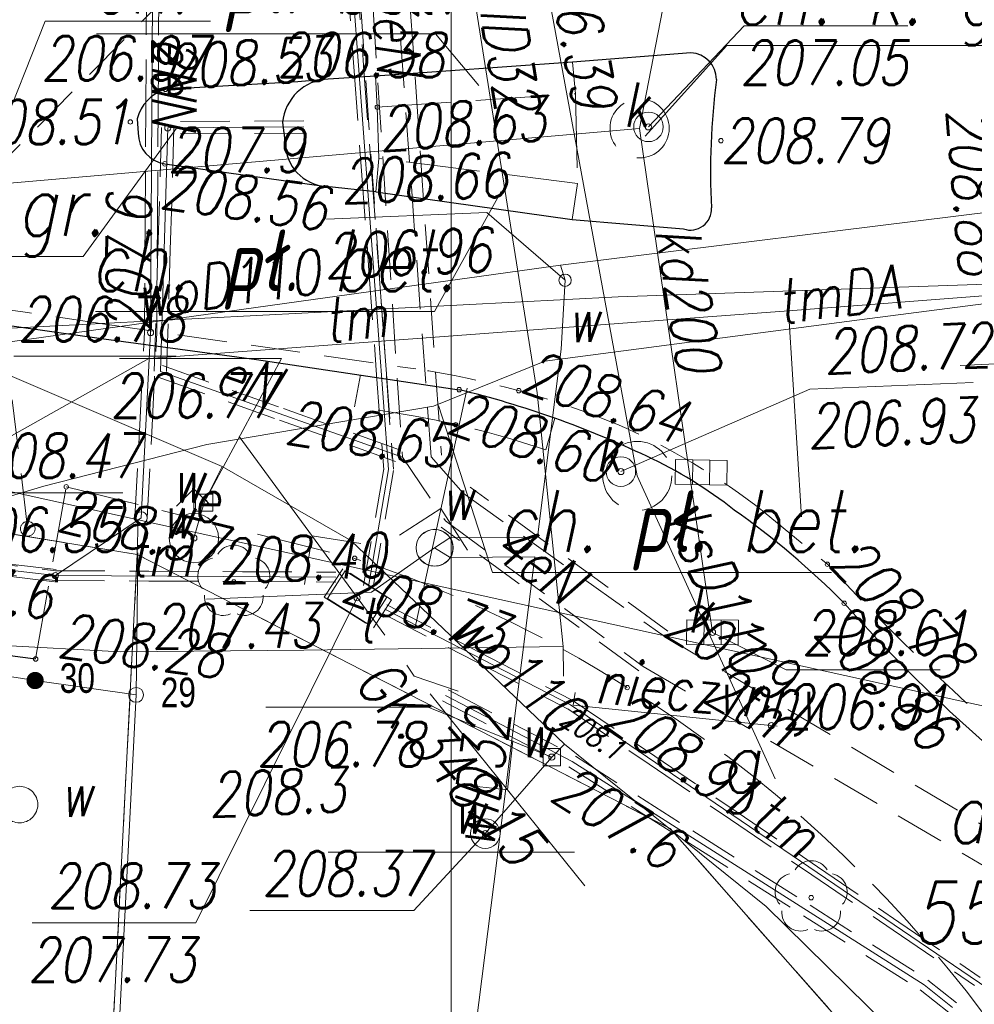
# Model space of a CAD drawing. Extents: x 6591072 to 6591270, y 5674713 to 5675005.
# Tile 28 of 37: x 6591191 to 6591211, y 5674947 to 5674967. Entities that reach past the tile are written whole.
import ezdxf
from ezdxf.enums import TextEntityAlignment as Align

# ---------------------------------------------------------------- set-up
doc = ezdxf.new("R2010")
doc.units = 0
doc.header["$PDMODE"] = 33
doc.header["$PDSIZE"] = 0.3
for name, pattern in [('1', [0]), ('KOC', [2, 1.5, -0.5]), ('KOJ', [0]), ('KOU', [1.5, 1, -0.5]), ('UBE', [1.5, 1, -0.5]), ('UBT', [1.5, 1, -0.5]), ('UOK', [1.5, 1, -0.5]), ('UOT', [1.5, 1, -0.5]), ('UOW', [1.5, 1, -0.5]), ('UPE', [0]), ('UPG', [0]), ('UPK', [0]), ('UPT', [0]), ('UPW', [0]), ('UXE', [1.5, 1, -0.5]), ('UXK', [1.5, 1, -0.5])]:
    doc.linetypes.add(name, pattern=pattern)
doc.layers.get('0').update_dxf_attribs({"color": 250, "linetype": 'CONTINUOUS', "lineweight": 100})
for name, color, linetype, lineweight in [('Dzialki', 7, '1', 18), ('ENERGETYKA_L_0', 1, 'UXE', 18), ('ENERGETYKA_T_0', 1, 'CONTINUOUS', 18), ('ENERGETYKA_T_2', 1, 'CONTINUOUS', 18), ('KANALIZAC_L_2', 36, 'UXK', 18), ('KANALIZAC_T_2', 36, 'CONTINUOUS', 18), ('Kontury', 90, '1', 18), ('Numery_dzialek', 7, 'CONTINUOUS', 18), ('Numery_konturow', 90, 'CONTINUOUS', 13), ('SDROK_T_1', 7, 'CONTINUOUS', 18), ('SDRPK_L_0', 7, 'KOJ', 25), ('SDRPK_L_1', 7, 'KOU', 18), ('SDRPK_L_2', 7, 'KOC', 18), ('SZZPZ_T_0', 7, 'CONTINUOUS', 18), ('UEEOA_T_3', 1, 'CONTINUOUS', 18), ('UEEOA_T_9', 1, 'CONTINUOUS', 18), ('UEEOC_T_0', 1, 'CONTINUOUS', 18), ('UEEOC_T_1', 1, 'CONTINUOUS', 18), ('UEEOO_T_0', 1, 'CONTINUOUS', 18), ('UEEPB_L_0', 1, 'UBE', 18), ('UEEPB_L_1', 1, 'UBE', 18), ('UEEPON_L_0', 1, 'UPE', 18), ('UGGOA_T_25', 2, 'CONTINUOUS', 18), ('UGGOC_T_7', 2, 'CONTINUOUS', 18), ('UGGOC_T_8', 2, 'CONTINUOUS', 18), ('UGGOO_T_0', 2, 'CONTINUOUS', 18), ('UGGOO_T_7', 2, 'CONTINUOUS', 18), ('UGGPOL_L_1', 2, 'UPG', 18), ('UGGPON_L_0', 2, 'UPG', 18), ('UKKOA_T_13', 36, 'CONTINUOUS', 18), ('UKKOA_T_3', 36, 'CONTINUOUS', 18), ('UKKOA_T_4', 36, 'CONTINUOUS', 18), ('UKKOA_T_9', 36, 'CONTINUOUS', 18), ('UKKOC_T_3', 36, 'CONTINUOUS', 18), ('UKKOC_T_4', 36, 'CONTINUOUS', 18), ('UKKOC_T_7', 36, 'CONTINUOUS', 18), ('UKKOC_T_8', 36, 'CONTINUOUS', 18), ('UKKOO_T_0', 36, 'CONTINUOUS', 18), ('UKKOO_T_7', 36, 'CONTINUOUS', 18), ('UKKPA_L_0', 36, 'UOK', 18), ('UKKPA_L_14', 36, 'UOK', 18), ('UKKPOL_L_1', 36, 'UPG', 18), ('UKKPOM_L_0', 36, 'UPG', 18), ('UTTOA_T_14', 30, 'CONTINUOUS', 18), ('UTTOA_T_3', 30, 'CONTINUOUS', 18), ('UTTOC_T_2', 30, 'CONTINUOUS', 18), ('UTTOC_T_3', 30, 'CONTINUOUS', 18), ('UTTOO_T_2', 30, 'CONTINUOUS', 18), ('UTTPA_L_6', 30, 'UOT', 18), ('UTTPB_L_2', 30, 'UBT', 18), ('UTTPOM_L_0', 30, 'UPT', 18), ('UTTPOM_L_1', 30, 'UPT', 18), ('UWWOA_T_10', 5, 'CONTINUOUS', 18), ('UWWOA_T_12', 5, 'CONTINUOUS', 18), ('UWWOA_T_2', 5, 'CONTINUOUS', 18), ('UWWOA_T_3', 5, 'CONTINUOUS', 18), ('UWWOA_T_7', 5, 'CONTINUOUS', 18), ('UWWOC_T_0', 5, 'CONTINUOUS', 18), ('UWWOC_T_1', 5, 'CONTINUOUS', 18), ('UWWOC_T_2', 5, 'CONTINUOUS', 18), ('UWWOC_T_3', 5, 'CONTINUOUS', 18), ('UWWOO_T_0', 5, 'CONTINUOUS', 18), ('UWWOO_T_1', 5, 'CONTINUOUS', 18), ('UWWPA_L_5', 5, 'UOW', 18), ('UWWPL_L_1', 5, 'UPW', 18), ('UWWPM_L_0', 5, 'UPW', 18), ('UWWPM_L_1', 5, 'UPW', 18), ('UWWPM_L_6', 5, 'UPW', 18), ('WUKOS_T_1', 7, 'CONTINUOUS', 18), ('WWRPP_T_0', 13, 'CONTINUOUS', 18)]:
    doc.layers.add(name, color=color, linetype=linetype, lineweight=lineweight)
for name, color, linetype, lineweight, true_color in [('KTOK', 7, 'CONTINUOUS', 20, 0x0a0909), ('PARRA', 7, 'CONTINUOUS', 13, 0x0a0909), ('PARSI', 7, 'CONTINUOUS', 20, 0x0a0909)]:
    doc.layers.add(name, color=color, linetype=linetype, lineweight=lineweight, true_color=true_color)
for name, color, linetype, lineweight, plot in [('PP$$O', 209, 'CONTINUOUS', 13, False), ('PPZAO', 51, 'CONTINUOUS', 13, False), ('PPZAP', 51, 'CONTINUOUS', 13, False)]:
    doc.layers.add(name, color=color, linetype=linetype, lineweight=lineweight, plot=plot)
doc.styles.add('K1_ACAD', font='romans.shx', dxfattribs={"width": 0.8, "oblique": 12})
doc.styles.add('OPIS_PIK', font='txt', dxfattribs={"width": 0.8, "height": 1.2})
doc.styles.get("Standard").update_dxf_attribs({"font": 'Simplex.SHX', "width": 0.75})
doc.linetypes.add('BGS', pattern='A,3.75,[45,msgB.shx,S=0.625,R=0,X=0,Y=0],3.75', length=7.5)

# ---------------------------------------------------------------- blocks, each defined once
blk = doc.blocks.new('other_WSU')
at = {"linetype": 'Continuous'}
blk.add_circle((0, 0), 0.045, dxfattribs=at)
blk = doc.blocks.new('ARM')
at = {"linetype": 'Continuous'}
blk.add_circle((0, 0), 0.125, dxfattribs=at)
blk = doc.blocks.new('other_UGE')
at = {"linetype": 'Continuous'}
blk.add_circle((0, 0), 0.0625, dxfattribs=at)
blk = doc.blocks.new('other_UGG')
at = {"linetype": 'Continuous'}
blk.add_circle((0, 0), 0.0625, dxfattribs=at)
blk = doc.blocks.new('other_KRA')
at = {"linetype": 'Continuous'}
for p, q in [((-0.525, -0.25), (-0.525, 0.25)), ((-0.525, 0.25), (0.525, 0.25)), ((-0.175, -0.25), (-0.175, 0.25)), ((0.175, -0.25), (0.175, 0.25)), ((0.525, 0.25), (0.525, -0.25)), ((0.525, -0.25), (-0.525, -0.25))]:
    blk.add_line(p, q, dxfattribs=at)
blk = doc.blocks.new('other_WLZ')
at = {"linetype": 'Continuous'}
blk.add_circle((0, 0), 0.3, dxfattribs=at)
blk = doc.blocks.new('other_UGK')
at = {"linetype": 'Continuous'}
blk.add_circle((0, 0), 0.0625, dxfattribs=at)
blk = doc.blocks.new('other_WLD')
at = {"linetype": 'Continuous'}
for p, q in [((0.5, 0.333), (-0.5, 0.333)), ((-0.5, 0.333), (-0.5, -0.333)), ((0.5, -0.333), (0.5, 0.333)), ((-0.5, -0.333), (0.5, -0.333))]:
    blk.add_line(p, q, dxfattribs=at)
blk = doc.blocks.new('other_UKW')
at = {"linetype": 'Continuous'}
blk.add_circle((0, 0), 0.375, dxfattribs=at)
blk = doc.blocks.new('other_ZAS')
at = {"linetype": 'Continuous'}
for p, q in [((0.175, 0.175), (-0.175, 0.175)), ((-0.175, 0.175), (-0.175, -0.175)), ((0.175, -0.175), (0.175, 0.175)), ((-0.175, -0.175), (0.175, -0.175))]:
    blk.add_line(p, q, dxfattribs=at)
blk = doc.blocks.new('other_HYP')
at = {"linetype": 'Continuous'}
for p, q in [((0, 1), (-0.35355, 0.64645)), ((0, 1), (0.35355, 0.64645)), ((0, 0.5), (0, 1))]:
    blk.add_line(p, q, dxfattribs=at)
blk.add_circle((0, 0), 0.5, dxfattribs=at)
blk = doc.blocks.new('other_DLI')
at = {"linetype": 'Continuous'}
blk.add_circle((0, 0), 0.045, dxfattribs=at)
for centre, start, end in [((0, 0.375), 30.1401, 149.8599), ((-0.357, 0.116), 102.1445, 221.86), ((0.357, 0.116), 318.14, 77.8555), ((-0.22, -0.303), 174.1482, 293.8542), ((0.22, -0.303), 246.1458, 5.8518)]:
    blk.add_arc(centre, 0.375, start, end, dxfattribs=at)
blk = doc.blocks.new('other_PNN')
at = {"linetype": 'Continuous'}
for p, q in [((3.25, 0), (2.5429, 0.7071)), ((0.75, 0), (5.75, 0)), ((3.25, 0), (2.5429, -0.7071))]:
    blk.add_line(p, q, dxfattribs=at)
blk = doc.blocks.new('mzsk01')
at = {"layer": 'PARSI'}
for p, q in [((0, -5), (0, 5)), ((5, 0), (-5, 0))]:
    blk.add_line(p, q, dxfattribs=at)
blk = doc.blocks.new('PIK_ZA')
at = {"layer": 'PPZAP'}
blk.add_point((0, 0), dxfattribs=at)
at = {"layer": 'PP$$O', "oblique": 15, "width": 0.8, "flags": 1}
blk.add_attdef('KOD', (1, -1.3), '', height=0.5, dxfattribs=at)
at = {"layer": 'PPZAO', "color": 0, "style": 'OPIS_PIK', "width": 0.8}
blk.add_attdef('NR_PKT', (1, -0.5), '', height=1.2, dxfattribs=at)
blk = doc.blocks.new('bgs')
at = {"layer": 'KTOK', "const_width": 0.35}
blk.add_lwpolyline([(-0.175, 0, 1), (0.175, 0, 1)], format="xyb", close=True, dxfattribs=at)

msp = doc.modelspace()

# ---------------------------------------------------------------- linework, layer by layer
at = {"layer": 'Dzialki'}
for p, q in [((6591169.33, 5674959.99), (6591193.63, 5674956.04)), ((6591183.94, 5674958.88), (6591193.65, 5674956.74)), ((6591193.65, 5674956.74), (6591193.63, 5674956.04)), ((6591218.2, 5674951.33), (6591193.65, 5674956.74)), ((6591193.63, 5674956.04), (6591187.34, 5674832.27)), ((6591193.63, 5674956.04), (6591204.44, 5674950.48)), ((6591204.44, 5674950.48), (6591213.61, 5674940.08))]:
    msp.add_line(p, q, dxfattribs=at)
at = {"layer": 'ENERGETYKA_L_0', "linetype": 'UXE'}
for p, q in [((6591199.099, 5674953.795), (6591199.251, 5674953.571)), ((6591199.251, 5674953.571), (6591200.137, 5674953.27))]:
    msp.add_line(p, q, dxfattribs=at)
at = {"layer": 'KANALIZAC_L_2', "linetype": 'UXK'}
for q in [(6591197.74, 5674970.91), (6591191.41, 5674956.56)]:
    msp.add_line((6591190.55, 5674963.64), q, dxfattribs=at)
msp.add_circle((6591191.41, 5674956.56), 0.149, dxfattribs=at)
at = {"layer": 'Kontury', "linetype": 'KOU'}
for p, q in [((6591193.63, 5674956.04), (6591169.33, 5674959.99)), ((6591193.63, 5674956.04), (6591190.86, 5674901.7)), ((6591204.44, 5674950.48), (6591193.63, 5674956.04)), ((6591213.61, 5674940.08), (6591204.44, 5674950.48))]:
    msp.add_line(p, q, dxfattribs=at)
at = {"layer": 'KTOK', "color": 7, "linetype": 'BGS', "lineweight": 18}
msp.add_line((6591193.608, 5674953.187), (6591193.64, 5674956.07), dxfattribs=at)
msp.add_lwpolyline([(6591191.559, 5674953.483), (6591187.773, 5674954.075)], dxfattribs=at)
at = {"layer": 'KTOK', "color": 7, "linetype": 'BGS', "lineweight": 18, "flags": 128}
msp.add_lwpolyline([(6591190.508, 5674892.725), (6591193.608, 5674953.192), (6591191.559, 5674953.483)], dxfattribs=at)
at = {"layer": 'PARRA'}
msp.add_line((6591200, 5674750), (6591200, 5675000), dxfattribs=at)
at = {"layer": 'SDROK_T_1', "linetype": 'Continuous'}
for p, q in [((6591192.807, 5674966.593), (6591199.683, 5674966.593)), ((6591200.56, 5674965.55), (6591199.683, 5674966.593)), ((6591203.93, 5674964.52), (6591205.588, 5674966.363)), ((6591205.588, 5674966.363), (6591211.198, 5674966.363)), ((6591194.45, 5674964.71), (6591192.533, 5674962.083)), ((6591201.01, 5674963.4), (6591199.663, 5674960.963)), ((6591186.924, 5674962.083), (6591192.533, 5674962.083)), ((6591192.787, 5674960.963), (6591199.663, 5674960.963)), ((6591199.74, 5674959.06), (6591200.838, 5674955.673)), ((6591200.838, 5674955.673), (6591207.714, 5674955.673))]:
    msp.add_line(p, q, dxfattribs=at)
at = {"layer": 'SDRPK_L_0', "linetype": 'KOJ'}
for p, q in [((6591204.86, 5674966.21), (6591202.46, 5674966.02)), ((6591202.46, 5674966.02), (6591198.46, 5674965.74)), ((6591198.46, 5674965.74), (6591197.5, 5674965.68)), ((6591196.89, 5674965.62), (6591194.2, 5674965.47)), ((6591197.5, 5674965.68), (6591196.89, 5674965.62)), ((6591193.63, 5674964.87), (6591193.65, 5674964.58)), ((6591196.58, 5674964.8), (6591196.63, 5674964.38)), ((6591194.19, 5674963.96), (6591197.46, 5674963.5)), ((6591198.47, 5674963.39), (6591197.46, 5674963.5)), ((6591198.47, 5674963.39), (6591202.45, 5674962.83)), ((6591202.45, 5674962.83), (6591204.71, 5674962.64)), ((6591187.65, 5674961.16), (6591192.95, 5674960.41)), ((6591192.95, 5674960.41), (6591196.05, 5674959.99)), ((6591196.05, 5674959.99), (6591200.16, 5674959.38)), ((6591186.69, 5674954.57), (6591191.57, 5674953.92))]:
    msp.add_line(p, q, dxfattribs=at)
for centre, radius, start, end in [((6591204.84, 5674965.67), 0.54, 359.9607, 87.8775), ((6591197.546, 5674964.711), 0.97, 92.7132, 174.7407), ((6591219.309, 5674963.832), 14.05, 172.4845, 183.1103), ((6591194.437, 5674964.674), 0.83, 106.5649, 166.3727), ((6591194.28, 5674964.584), 0.63, 180.3219, 261.7877), ((6591197.53, 5674964.397), 0.9, 181.1006, 265.5498), ((6591204.851, 5674963.046), 0.43, 250.9074, 3.1534), ((6591195.463, 5674940.073), 19.87, 64.6513, 76.3271), ((6591200.13, 5674949.813), 9.07, 51.7943, 64.9545), ((6591196.177, 5674943.396), 16.58, 44.6602, 54.775), ((6591232.406, 5674976.839), 32.74, 221.7222, 231.8004)]:
    msp.add_arc(centre, radius, start, end, dxfattribs=at)
at = {"layer": 'SDRPK_L_1', "linetype": 'KOU'}
for p, q in [((6591192.97, 5674960.71), (6591199.28, 5674959.8)), ((6591206.35, 5674956.9), (6591207.63, 5674955.84))]:
    msp.add_line(p, q, dxfattribs=at)
for centre, radius, start, end in [((6591135.722, 5674580.587), 384.41, 81.43544, 83.37527), ((6591196.743, 5674942.566), 17.42, 67.6747, 81.625), ((6591197.852, 5674946.027), 13.8, 51.991, 66.4769), ((6591244.571, 5674990.082), 50.37, 222.8284, 229.4127)]:
    msp.add_arc(centre, radius, start, end, dxfattribs=at)
at = {"layer": 'SDRPK_L_2', "linetype": 'KOC'}
for p, q in [((6591202.46, 5674966.02), (6591202.52, 5674965.38)), ((6591198.46, 5674965.74), (6591198.5, 5674965.11)), ((6591198.5, 5674965.11), (6591202.52, 5674965.38)), ((6591202.52, 5674965.38), (6591202.56, 5674963.56)), ((6591198.5, 5674965.11), (6591198.53, 5674964.07)), ((6591198.53, 5674964.07), (6591198.47, 5674963.39)), ((6591202.56, 5674963.56), (6591198.53, 5674964.07)), ((6591202.56, 5674963.56), (6591202.45, 5674962.83)), ((6591198.16, 5674959.68), (6591198.04, 5674959.03)), ((6591201.92, 5674958.16), (6591202.1, 5674958.8)), ((6591191.57, 5674953.92), (6591192.19, 5674957.41)), ((6591192.19, 5674957.41), (6591198.04, 5674955.96))]:
    msp.add_line(p, q, dxfattribs=at)
for centre, radius, start, end in [((6591195.703, 5674939.519), 19.65, 71.5547, 83.1689), ((6591190.397, 5674932.683), 24.5, 57.4754, 71.8234), ((6591189.607, 5674930.817), 26.5, 36.8247, 58.2045)]:
    msp.add_arc(centre, radius, start, end, dxfattribs=at)
at = {"layer": 'UEEPB_L_0', "linetype": 'UBE'}
for p, q in [((6591193.803, 5674965.073), (6591193.817, 5674967.339)), ((6591194.053, 5674965.071), (6591194.067, 5674967.337)), ((6591193.789, 5674962.807), (6591193.803, 5674965.073)), ((6591194.039, 5674962.805), (6591194.053, 5674965.071)), ((6591197.009, 5674964.835), (6591194.249, 5674964.815)), ((6591194.125, 5674964.694), (6591194.05, 5674962.224)), ((6591197.011, 5674964.585), (6591194.251, 5674964.565)), ((6591194.375, 5674964.686), (6591194.3, 5674962.216)), ((6591193.775, 5674960.541), (6591193.789, 5674962.807)), ((6591194.025, 5674960.539), (6591194.039, 5674962.805)), ((6591194.05, 5674962.224), (6591193.975, 5674959.754)), ((6591194.3, 5674962.216), (6591194.225, 5674959.746)), ((6591193.68, 5674958.666), (6591193.775, 5674960.546)), ((6591193.93, 5674958.654), (6591194.025, 5674960.534)), ((6591194.142, 5674959.868), (6591196.597, 5674958.998)), ((6591194.058, 5674959.632), (6591196.513, 5674958.762)), ((6591196.597, 5674958.998), (6591199.052, 5674958.128)), ((6591196.513, 5674958.762), (6591198.968, 5674957.892)), ((6591193.585, 5674956.786), (6591193.68, 5674958.666)), ((6591193.835, 5674956.774), (6591193.93, 5674958.654)), ((6591204.394, 5674954.487), (6591200.381, 5674957.405)), ((6591203.806, 5674953.678), (6591199.793, 5674956.596)), ((6591191.985, 5674955.734), (6591189.33, 5674956.049)), ((6591191.955, 5674955.486), (6591189.3, 5674955.801)), ((6591199.938, 5674953.291), (6591202.508, 5674951.951)), ((6591199.822, 5674953.069), (6591202.392, 5674951.729)), ((6591202.517, 5674951.946), (6591204.897, 5674950.436)), ((6591202.383, 5674951.734), (6591204.763, 5674950.224)), ((6591204.897, 5674950.436), (6591207.277, 5674948.926)), ((6591204.763, 5674950.224), (6591207.143, 5674948.714)), ((6591207.277, 5674948.926), (6591209.657, 5674947.416)), ((6591207.143, 5674948.714), (6591209.523, 5674947.204)), ((6591209.668, 5674947.408), (6591210.248, 5674946.948)), ((6591209.512, 5674947.212), (6591210.092, 5674946.752))]:
    msp.add_line(p, q, dxfattribs=at)
at = {"layer": 'UEEPB_L_1', "linetype": 'UBE'}
for p, q in [((6591199.59, 5674958.02), (6591198.59, 5674971.75)), ((6591197.851, 5674971.635), (6591198.801, 5674957.985)), ((6591198.12, 5674971.59), (6591199.01, 5674958.01)), ((6591198.849, 5674971.705), (6591199.799, 5674958.055)), ((6591199.01, 5674958.01), (6591199.88, 5674956.72)), ((6591199.59, 5674958.02), (6591200.24, 5674957.28)), ((6591200.24, 5674957.28), (6591204.25, 5674954.43)), ((6591199.88, 5674956.72), (6591203.89, 5674953.77)), ((6591204.25, 5674954.43), (6591211.92, 5674949.87)), ((6591203.89, 5674953.77), (6591211.54, 5674949.29))]:
    msp.add_line(p, q, dxfattribs=at)
at = {"layer": 'UEEPON_L_0', "linetype": 'UPE'}
for p, q in [((6591193.97, 5674971.87), (6591193.9, 5674960.54)), ((6591194.1, 5674959.75), (6591194.25, 5674964.69)), ((6591194.25, 5674964.69), (6591197.01, 5674964.71)), ((6591193.9, 5674960.54), (6591193.71, 5674956.78)), ((6591199.01, 5674958.01), (6591194.1, 5674959.75)), ((6591191.97, 5674955.61), (6591193.71, 5674956.78)), ((6591186.66, 5674956.24), (6591191.97, 5674955.61)), ((6591199.88, 5674953.18), (6591202.45, 5674951.84)), ((6591202.45, 5674951.84), (6591209.59, 5674947.31)), ((6591209.59, 5674947.31), (6591210.17, 5674946.85))]:
    msp.add_line(p, q, dxfattribs=at)
at = {"layer": 'UGGPOL_L_1', "linetype": 'UPG'}
for p, q in [((6591200.38, 5674967.88), (6591200.828, 5674965.055)), ((6591200.828, 5674965.055), (6591201.744, 5674959.316)), ((6591201.744, 5674959.316), (6591202.27, 5674954.17)), ((6591186.64, 5674954.419), (6591193.294, 5674954.064)), ((6591197.012, 5674954.096), (6591202.27, 5674954.17)), ((6591193.294, 5674954.064), (6591197.012, 5674954.096)), ((6591202.51, 5674953.24), (6591202.471, 5674952.986)), ((6591206.614, 5674952.557), (6591202.471, 5674952.986))]:
    msp.add_line(p, q, dxfattribs=at)
at = {"layer": 'UGGPON_L_0', "linetype": 'UPG'}
msp.add_line((6591202.27, 5674954.17), (6591202.279, 5674953.574), dxfattribs=at)
at = {"layer": 'UKKOC_T_3', "linetype": 'Continuous'}
for p, q in [((6591190.35, 5674963.3), (6591191.762, 5674966.85)), ((6591191.762, 5674966.85), (6591195.116, 5674966.85)), ((6591204, 5674964.71), (6591205.942, 5674966.76)), ((6591205.942, 5674966.76), (6591209.264, 5674966.76)), ((6591205.3, 5674954.46), (6591206.792, 5674953.7)), ((6591206.792, 5674953.7), (6591209.918, 5674953.7))]:
    msp.add_line(p, q, dxfattribs=at)
at = {"layer": 'UKKOC_T_8', "linetype": 'Continuous'}
for p, q in [((6591203.44, 5674957.72), (6591207.27, 5674959.388)), ((6591207.27, 5674959.388), (6591210.589, 5674959.526))]:
    msp.add_line(p, q, dxfattribs=at)
at = {"layer": 'UKKPA_L_0', "linetype": 'UOK'}
msp.add_circle((6591203.82, 5674964.68), 0.6, dxfattribs=at)
at = {"layer": 'UKKPA_L_14', "linetype": 'UOK'}
msp.add_circle((6591203.774, 5674957.631), 0.7, dxfattribs=at)
at = {"layer": 'UKKPOL_L_1', "linetype": 'UPK'}
for p, q in [((6591203.774, 5674957.631), (6591201.661, 5674969.073)), ((6591206.567, 5674951.487), (6591203.774, 5674957.631))]:
    msp.add_line(p, q, dxfattribs=at)
at = {"layer": 'UKKPOM_L_0', "linetype": 'UPG'}
for p, q in [((6591203.82, 5674964.68), (6591205.03, 5674970.93)), ((6591190.18, 5674963.49), (6591203.82, 5674964.68))]:
    msp.add_line(p, q, dxfattribs=at)
at = {"layer": 'UKKPOM_L_0', "linetype": 'UPK'}
msp.add_line((6591205.3, 5674954.46), (6591203.82, 5674964.68), dxfattribs=at)
at = {"layer": 'UTTOC_T_3', "linetype": 'Continuous'}
for p in [(6591198.09, 5674955.16), (6591191.496, 5674948.57)]:
    msp.add_line(p, (6591194.818, 5674948.57), dxfattribs=at)
at = {"layer": 'UTTPA_L_6', "linetype": 'UOT'}
for p, q in [((6591197.8, 5674955.75), (6591197.42, 5674955.17)), ((6591198.79, 5674955.12), (6591197.8, 5674955.75)), ((6591197.42, 5674955.17), (6591198.42, 5674954.55)), ((6591198.42, 5674954.55), (6591198.79, 5674955.12))]:
    msp.add_line(p, q, dxfattribs=at)
at = {"layer": 'UTTPB_L_2', "linetype": 'UBT'}
for p, q in [((6591197.88, 5674967.86), (6591198.03, 5674965.838)), ((6591198.08, 5674967.875), (6591198.23, 5674965.853)), ((6591198.03, 5674965.838), (6591198.18, 5674963.817)), ((6591198.23, 5674965.853), (6591198.38, 5674963.832)), ((6591198.18, 5674963.817), (6591198.33, 5674961.795)), ((6591198.38, 5674963.832), (6591198.53, 5674961.81)), ((6591198.33, 5674961.795), (6591198.48, 5674959.774)), ((6591198.53, 5674961.81), (6591198.68, 5674959.789)), ((6591198.48, 5674959.774), (6591198.63, 5674957.753)), ((6591198.68, 5674959.789), (6591198.83, 5674957.767)), ((6591198.631, 5674957.777), (6591198.221, 5674955.407)), ((6591198.829, 5674957.743), (6591198.419, 5674955.373)), ((6591190.212, 5674955.919), (6591191.982, 5674955.709)), ((6591190.188, 5674955.721), (6591191.958, 5674955.511)), ((6591191.971, 5674955.71), (6591193.867, 5674955.7)), ((6591193.867, 5674955.7), (6591195.764, 5674955.69)), ((6591195.764, 5674955.69), (6591197.661, 5674955.68)), ((6591191.969, 5674955.51), (6591193.866, 5674955.5)), ((6591193.866, 5674955.5), (6591195.763, 5674955.49)), ((6591195.763, 5674955.49), (6591197.659, 5674955.48)), ((6591198.696, 5674955.019), (6591200.581, 5674954.049)), ((6591198.604, 5674954.841), (6591200.489, 5674953.871)), ((6591200.581, 5674954.049), (6591202.466, 5674953.079)), ((6591200.489, 5674953.871), (6591202.374, 5674952.901)), ((6591202.476, 5674953.073), (6591204.126, 5674951.951)), ((6591202.364, 5674952.907), (6591204.014, 5674951.786)), ((6591204.014, 5674951.786), (6591205.664, 5674950.664)), ((6591204.126, 5674951.951), (6591205.776, 5674950.829)), ((6591205.776, 5674950.829), (6591207.426, 5674949.708)), ((6591205.664, 5674950.664), (6591207.314, 5674949.542)), ((6591207.426, 5674949.708), (6591209.076, 5674948.586)), ((6591207.314, 5674949.542), (6591208.964, 5674948.421)), ((6591209.076, 5674948.586), (6591210.726, 5674947.464)), ((6591208.964, 5674948.421), (6591210.614, 5674947.299))]:
    msp.add_line(p, q, dxfattribs=at)
at = {"layer": 'UTTPOM_L_0', "linetype": 'UPT'}
for p, q in [((6591197.68, 5674971.91), (6591198.73, 5674957.76)), ((6591216.317, 5674961.714), (6591206.839, 5674960.978)), ((6591206.839, 5674960.978), (6591193.867, 5674960.016)), ((6591207.103, 5674956.799), (6591206.839, 5674960.978)), ((6591193.867, 5674960.016), (6591188.527, 5674957.02)), ((6591198.73, 5674957.76), (6591198.32, 5674955.39)), ((6591191.97, 5674955.61), (6591186.66, 5674956.24)), ((6591197.66, 5674955.58), (6591191.97, 5674955.61)), ((6591198.65, 5674954.93), (6591202.42, 5674952.99)), ((6591202.42, 5674952.99), (6591212.32, 5674946.26))]:
    msp.add_line(p, q, dxfattribs=at)
at = {"layer": 'UTTPOM_L_1', "linetype": 'UPT'}
for p, q in [((6591217.103, 5674961.94), (6591208.281, 5674960.794)), ((6591208.281, 5674960.794), (6591201.897, 5674959.958)), ((6591201.897, 5674959.958), (6591199.643, 5674959.049)), ((6591199.643, 5674959.049), (6591195.044, 5674958.27)), ((6591195.044, 5674958.27), (6591191.734, 5674957.423)), ((6591191.734, 5674957.423), (6591188.2, 5674956.378))]:
    msp.add_line(p, q, dxfattribs=at)
at = {"layer": 'UWWOC_T_0', "linetype": 'Continuous'}
msp.add_line((6591191.13, 5674960.06), (6591194.419, 5674960.06), dxfattribs=at)
at = {"layer": 'UWWOC_T_1', "linetype": 'Continuous'}
for p in [(6591199.663, 5674956.174), (6591195.032, 5674955.133)]:
    msp.add_line(p, (6591198.384, 5674955.273), dxfattribs=at)
at = {"layer": 'UWWOC_T_2', "linetype": 'Continuous'}
for p, q in [((6591193.271, 5674960.01), (6591196.56, 5674960.01)), ((6591194.99, 5674957.09), (6591196.56, 5674960.01)), ((6591210.323, 5674959.873), (6591213.447, 5674960.003)), ((6591189.982, 5674957.29), (6591193.336, 5674957.29)), ((6591196.241, 5674952.94), (6591199.53, 5674952.94)), ((6591202.04, 5674951.93), (6591199.53, 5674952.94)), ((6591200.69, 5674950.38), (6591199.238, 5674948.82)), ((6591195.916, 5674948.82), (6591199.238, 5674948.82))]:
    msp.add_line(p, q, dxfattribs=at)
at = {"layer": 'UWWOC_T_3', "linetype": 'Continuous'}
for p in [(6591197.468, 5674962.836), (6591202.308, 5674961.599)]:
    msp.add_line(p, (6591200.723, 5674962.972), dxfattribs=at)
at = {"layer": 'UWWPA_L_5', "linetype": 'UOW'}
for centre in [(6591199.663, 5674956.174), (6591191.243, 5674950.968)]:
    msp.add_circle(centre, 0.37, dxfattribs=at)
at = {"layer": 'UWWPL_L_1', "linetype": 'UPW'}
for p, q in [((6591202.308, 5674961.599), (6591202.216, 5674961.906)), ((6591202.227, 5674960.205), (6591202.308, 5674961.599)), ((6591201.748, 5674956.387), (6591202.227, 5674960.205)), ((6591199.974, 5674956.375), (6591199.663, 5674956.174)), ((6591199.974, 5674956.375), (6591201.748, 5674956.387)), ((6591199.663, 5674956.174), (6591199.976, 5674955.976)), ((6591201.698, 5674955.988), (6591199.976, 5674955.976)), ((6591201.306, 5674952.872), (6591201.698, 5674955.988)), ((6591200.925, 5674949.836), (6591201.306, 5674952.872)), ((6591200.451, 5674946.094), (6591200.925, 5674949.836))]:
    msp.add_line(p, q, dxfattribs=at)
at = {"layer": 'UWWPM_L_0', "linetype": 'UPW'}
for p, q in [((6591195.35, 5674957.82), (6591190.15, 5674960.05)), ((6591195.35, 5674957.82), (6591194.99, 5674957.09)), ((6591197.96, 5674956.32), (6591195.35, 5674957.82)), ((6591194.99, 5674957.09), (6591194.78, 5674956.37)), ((6591197.96, 5674956.32), (6591202.3, 5674952.19)), ((6591202.3, 5674952.19), (6591202.04, 5674951.93)), ((6591202.3, 5674952.19), (6591206.39, 5674948.9)), ((6591202.04, 5674951.93), (6591200.69, 5674950.38)), ((6591206.39, 5674948.9), (6591211.37, 5674944.01))]:
    msp.add_line(p, q, dxfattribs=at)
at = {"layer": 'UWWPM_L_1', "linetype": 'UPW'}
for p, q in [((6591214.056, 5674963.371), (6591202.216, 5674961.906)), ((6591202.216, 5674961.906), (6591200.568, 5674961.676)), ((6591200.568, 5674961.676), (6591197.244, 5674961.213)), ((6591197.244, 5674961.213), (6591189.906, 5674960.191))]:
    msp.add_line(p, q, dxfattribs=at)
at = {"layer": 'UWWPM_L_6', "linetype": 'UPW'}
for p, q in [((6591203.385, 5674961.263), (6591217.25, 5674961.743)), ((6591189.546, 5674960.553), (6591203.385, 5674961.263))]:
    msp.add_line(p, q, dxfattribs=at)

# ---------------------------------------------------------------- block references
at = {"layer": 'ENERGETYKA_T_2'}
for rotation in [77.71839028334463, 126.2360106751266, 308.8889704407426]:
    msp.add_blockref('other_PNN', (6591199.099, 5674953.795), dxfattribs=dict(at, rotation=rotation))
at = {"layer": 'ENERGETYKA_T_2', "color": 253}
for rotation in [77.71839028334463, 126.2360106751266, 308.8889704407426]:
    msp.add_blockref('other_PNN', (6591199.099, 5674953.795), dxfattribs=dict(at, rotation=rotation))
at = {"layer": 'KANALIZAC_T_2', "rotation": 359.1937051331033}
msp.add_blockref('other_KRA', (6591205.069, 5674957.705), dxfattribs=at)
at = {"layer": 'KANALIZAC_T_2', "color": 253, "rotation": 359.1937051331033}
msp.add_blockref('other_KRA', (6591205.069, 5674957.705), dxfattribs=at)
at = {"layer": 'KTOK', "color": 7, "linetype": 'BGS', "lineweight": 18, "xscale": 0.5, "yscale": 0.5, "zscale": 0.5}
msp.add_blockref('bgs', (6591191.559, 5674953.483), dxfattribs=at)
at = {"layer": 'PARSI', "color": 253, "xscale": 0.5, "yscale": 0.5, "zscale": 0.5}
msp.add_blockref('mzsk01', (6591200, 5674950), dxfattribs=at)
at = {"layer": 'PPZAP', "xscale": 0.5, "yscale": 0.5, "zscale": 0.5}
for p, values in [((6591191.559, 5674953.483, 208.201), {'NR_PKT': '30'}), ((6591193.608, 5674953.192, 208.284), {'NR_PKT': '29'})]:
    msp.add_blockref('PIK_ZA', p, dxfattribs=at).add_auto_attribs(values)
at = {"layer": 'SZZPZ_T_0'}
for p in [(6591195.59, 5674955.48), (6591207.3, 5674949.08)]:
    msp.add_blockref('other_DLI', p, dxfattribs=at)
at = {"layer": 'SZZPZ_T_0', "color": 253}
for p in [(6591195.59, 5674955.48), (6591207.3, 5674949.08)]:
    msp.add_blockref('other_DLI', p, dxfattribs=at)
at = {"layer": 'UEEOA_T_9', "rotation": 348.6199998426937}
msp.add_blockref('ARM', (6591193.71, 5674956.78), dxfattribs=at)
at = {"layer": 'UEEOA_T_9', "color": 253, "rotation": 348.6199998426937}
msp.add_blockref('ARM', (6591193.71, 5674956.78), dxfattribs=at)
at = {"layer": 'UEEOC_T_0'}
for p in [(6591194.25, 5674964.69), (6591193.9, 5674960.54), (6591191.97, 5674955.61)]:
    msp.add_blockref('other_UGE', p, dxfattribs=at)
at = {"layer": 'UEEOC_T_0', "color": 253}
for p in [(6591194.25, 5674964.69), (6591193.9, 5674960.54), (6591191.97, 5674955.61)]:
    msp.add_blockref('other_UGE', p, dxfattribs=at)
at = {"layer": 'UGGOC_T_8', "rotation": 2.39194955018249}
msp.add_blockref('other_UGG', (6591206.494, 5674952.569), dxfattribs=at)
at = {"layer": 'UGGOC_T_8', "color": 253, "rotation": 2.391949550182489}
msp.add_blockref('other_UGG', (6591206.494, 5674952.569), dxfattribs=at)
at = {"layer": 'UKKOA_T_13'}
msp.add_blockref('other_WLZ', (6591203.44, 5674957.72), dxfattribs=at)
at = {"layer": 'UKKOA_T_13', "color": 253}
msp.add_blockref('other_WLZ', (6591203.44, 5674957.72), dxfattribs=at)
at = {"layer": 'UKKOA_T_9'}
msp.add_blockref('other_WLZ', (6591204, 5674964.71), dxfattribs=at)
at = {"layer": 'UKKOA_T_9', "color": 253}
msp.add_blockref('other_WLZ', (6591204, 5674964.71), dxfattribs=at)
at = {"layer": 'UKKOA_T_9', "rotation": 359.4799999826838}
msp.add_blockref('other_KRA', (6591205.3, 5674954.46), dxfattribs=at)
at = {"layer": 'UKKOA_T_9', "color": 253, "rotation": 359.4799999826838}
msp.add_blockref('other_KRA', (6591205.3, 5674954.46), dxfattribs=at)
at = {"layer": 'UKKOC_T_3'}
for p in [(6591204, 5674964.71), (6591205.3, 5674954.46)]:
    msp.add_blockref('other_UGK', p, dxfattribs=at)
at = {"layer": 'UKKOC_T_3', "color": 253}
for p in [(6591204, 5674964.71), (6591205.3, 5674954.46)]:
    msp.add_blockref('other_UGK', p, dxfattribs=at)
at = {"layer": 'UKKOC_T_4'}
msp.add_blockref('other_UGK', (6591203.44, 5674957.72), dxfattribs=at)
at = {"layer": 'UKKOC_T_4', "color": 253}
msp.add_blockref('other_UGK', (6591203.44, 5674957.72), dxfattribs=at)
at = {"layer": 'UTTOA_T_14', "rotation": 327.6799990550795}
msp.add_blockref('other_WLD', (6591198.09, 5674955.16), dxfattribs=at)
at = {"layer": 'UTTOA_T_14', "color": 253, "rotation": 327.6799990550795}
msp.add_blockref('other_WLD', (6591198.09, 5674955.16), dxfattribs=at)
at = {"layer": 'UTTOC_T_3'}
msp.add_blockref('other_UGE', (6591198.09, 5674955.16), dxfattribs=at)
at = {"layer": 'UTTOC_T_3', "color": 253}
msp.add_blockref('other_UGE', (6591198.09, 5674955.16), dxfattribs=at)
at = {"layer": 'UWWOA_T_10', "rotation": 2.391102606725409}
msp.add_blockref('other_UKW', (6591199.663, 5674956.174), dxfattribs=at)
at = {"layer": 'UWWOA_T_10', "color": 253, "rotation": 2.391102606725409}
msp.add_blockref('other_UKW', (6591199.663, 5674956.174), dxfattribs=at)
at = {"layer": 'UWWOA_T_12', "rotation": 2.391157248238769}
msp.add_blockref('ARM', (6591202.308, 5674961.599), dxfattribs=at)
at = {"layer": 'UWWOA_T_12', "color": 253, "rotation": 2.391157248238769}
msp.add_blockref('ARM', (6591202.308, 5674961.599), dxfattribs=at)
at = {"layer": 'UWWOA_T_7'}
for name, p in [('other_HYP', (6591194.78, 5674956.37)), ('other_WLZ', (6591200.69, 5674950.38))]:
    msp.add_blockref(name, p, dxfattribs=at)
at = {"layer": 'UWWOA_T_7', "color": 253}
for name, p in [('other_HYP', (6591194.78, 5674956.37)), ('other_WLZ', (6591200.69, 5674950.38))]:
    msp.add_blockref(name, p, dxfattribs=at)
at = {"layer": 'UWWOA_T_7', "rotation": 269.9999974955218}
for p in [(6591194.99, 5674957.09), (6591202.04, 5674951.93)]:
    msp.add_blockref('other_ZAS', p, dxfattribs=at)
at = {"layer": 'UWWOA_T_7', "color": 253, "rotation": 269.9999974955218}
for p in [(6591194.99, 5674957.09), (6591202.04, 5674951.93)]:
    msp.add_blockref('other_ZAS', p, dxfattribs=at)
at = {"layer": 'UWWOC_T_2'}
for p in [(6591194.99, 5674957.09), (6591194.78, 5674956.37), (6591202.04, 5674951.93), (6591200.69, 5674950.38)]:
    msp.add_blockref('other_UGE', p, dxfattribs=at)
at = {"layer": 'UWWOC_T_2', "color": 253}
for p in [(6591194.99, 5674957.09), (6591194.78, 5674956.37), (6591202.04, 5674951.93), (6591200.69, 5674950.38)]:
    msp.add_blockref('other_UGE', p, dxfattribs=at)
at = {"layer": 'WUKOS_T_1'}
for p in [(6591194.2, 5674965.47), (6591198.5, 5674965.11), (6591193.49, 5674964.81), (6591205.47, 5674964.43), (6591194.19, 5674963.96), (6591200.16, 5674959.38), (6591201.37, 5674959.36), (6591200.09, 5674958.67), (6591192.19, 5674957.41), (6591198.04, 5674955.96), (6591207.63, 5674955.84), (6591207.97, 5674955.05), (6591191.57, 5674953.92), (6591203.57, 5674953.34)]:
    msp.add_blockref('other_WSU', p, dxfattribs=at)
at = {"layer": 'WUKOS_T_1', "color": 253}
for p in [(6591194.2, 5674965.47), (6591198.5, 5674965.11), (6591193.49, 5674964.81), (6591205.47, 5674964.43), (6591194.19, 5674963.96), (6591200.16, 5674959.38), (6591201.37, 5674959.36), (6591200.09, 5674958.67), (6591192.19, 5674957.41), (6591198.04, 5674955.96), (6591207.63, 5674955.84), (6591207.97, 5674955.05), (6591191.57, 5674953.92), (6591203.57, 5674953.34)]:
    msp.add_blockref('other_WSU', p, dxfattribs=at)

# ---------------------------------------------------------------- texts
at = {"layer": 'ENERGETYKA_T_0', "style": 'K1_ACAD', "oblique": 12, "width": 0.8}
msp.add_text('GK.348.15', height=0.9, rotation=310.6894, dxfattribs=at).set_placement((6591198, 5674953.432))
at = {"layer": 'Numery_dzialek', "style": 'K1_ACAD', "oblique": 12, "width": 0.8}
msp.add_text('552/1', height=1.25, dxfattribs=at).set_placement((6591209.352, 5674949.401), align=Align.TOP_LEFT)
at = {"layer": 'Numery_konturow', "style": 'K1_ACAD', "oblique": 12, "width": 0.8}
msp.add_text('dr', height=1.25, dxfattribs=at).set_placement((6591210.029, 5674951.435), align=Align.TOP_LEFT)
at = {"layer": 'SDROK_T_1', "style": 'K1_ACAD', "oblique": 12, "width": 0.8}
for s, p in [('ch. pł. bet.', (6591200.13, 5674968.26)), ('ch. k. gr.', (6591192.98, 5674963.75)), ('ch. pł. bet.', (6591200.11, 5674962.63))]:
    msp.add_text(s, height=1.25, dxfattribs=at).set_placement(p, align=Align.TOP_RIGHT)
for s, p in [('ch. k. gr.', (6591205.7, 5674966.78)), ('ch. pł. bet.', (6591200.95, 5674956.09))]:
    msp.add_text(s, height=1.25, dxfattribs=at).set_placement(p)
at = {"layer": 'UEEOA_T_3', "style": 'K1_ACAD', "oblique": 12, "width": 0.8}
msp.add_text('e', height=0.9, dxfattribs=at).set_placement((6591194.75, 5674957.6), align=Align.TOP_LEFT)
at = {"layer": 'UEEOC_T_0', "style": 'K1_ACAD', "oblique": 12, "width": 0.8}
msp.add_text('207.9', height=0.9, dxfattribs=at).set_placement((6591194.25, 5674964.69), align=Align.TOP_LEFT)
msp.add_text('207.6', height=0.9, rotation=89.65, dxfattribs=at).set_placement((6591193.9, 5674960.54))
msp.add_text('207.6', height=0.9, rotation=353.2, dxfattribs=at).set_placement((6591191.97, 5674955.61), align=Align.TOP_RIGHT)
msp.add_text('207.6', height=0.9, rotation=327.58, dxfattribs=at).set_placement((6591202.45, 5674951.84), align=Align.TOP_LEFT)
at = {"layer": 'UEEOC_T_1', "style": 'K1_ACAD', "oblique": 12, "width": 0.8}
msp.add_text('207.9', height=0.9, rotation=329.3, dxfattribs=at).set_placement((6591204.25, 5674954.43))
at = {"layer": 'UEEOO_T_0', "style": 'K1_ACAD', "oblique": 12, "width": 0.8}
for s, rotation, p in [('3eN', 273.7497, (6591198.382, 5674967.599)), ('2eN', 269.65, (6591193.94, 5674966.54)), ('eN', 269.65, (6591193.94, 5674966.54)), ('eN', 340.4868, (6591195.143, 5674959.381)), ('4eN', 323.6595, (6591200.766, 5674956.068))]:
    msp.add_text(s, height=0.9, rotation=rotation, dxfattribs=at).set_placement(p)
at = {"layer": 'UGGOA_T_25', "style": 'K1_ACAD', "oblique": 12, "width": 0.8}
msp.add_text('g', height=1.25, rotation=2.3919, dxfattribs=at).set_placement((6591205.461, 5674951.192))
at = {"layer": 'UGGOC_T_7', "style": 'K1_ACAD', "oblique": 12, "width": 0.8}
msp.add_text('207.43', height=0.9, rotation=0.4949, dxfattribs=at).set_placement((6591193.933, 5674954.126))
at = {"layer": 'UGGOO_T_0', "style": 'K1_ACAD', "oblique": 12, "width": 0.8}
msp.add_text('nieczynny', height=0.9, rotation=355.0021, dxfattribs=at).set_placement((6591202.892, 5674953.032))
at = {"layer": 'UGGOO_T_7', "style": 'K1_ACAD', "oblique": 12, "width": 0.8}
msp.add_text('glD32', height=0.9, rotation=279.082, dxfattribs=at).set_placement((6591200.485, 5674967.667))
at = {"layer": 'UKKOA_T_3', "style": 'K1_ACAD', "oblique": 12, "width": 0.8}
for p in [(6591204, 5674964.71), (6591205.3, 5674954.46)]:
    msp.add_text('k', height=0.9, dxfattribs=at).set_placement(p, align=Align.RIGHT)
at = {"layer": 'UKKOA_T_4', "style": 'K1_ACAD', "oblique": 12, "width": 0.8}
msp.add_text('k', height=0.9, dxfattribs=at).set_placement((6591203.44, 5674957.72), align=Align.RIGHT)
at = {"layer": 'UKKOC_T_3', "style": 'K1_ACAD', "oblique": 12, "width": 0.8}
for s, p in [('206.97', (6591191.681, 5674966.55)), ('207.05', (6591205.861, 5674966.46)), ('208.61', (6591207.113, 5674954.9)), ('206.91', (6591206.711, 5674953.4))]:
    msp.add_text(s, height=0.9, dxfattribs=at).set_placement(p, align=Align.TOP_LEFT)
at = {"layer": 'UKKOC_T_4', "style": 'K1_ACAD', "oblique": 12, "width": 0.8}
msp.add_text('206.38', height=0.9, dxfattribs=at).set_placement((6591196.468, 5674966.616), align=Align.TOP_LEFT)
at = {"layer": 'UKKOC_T_7', "style": 'K1_ACAD', "oblique": 12, "width": 0.8}
msp.add_text('206.39', height=0.9, rotation=280.4618, dxfattribs=at).set_placement((6591201.875, 5674968.356))
at = {"layer": 'UKKOC_T_8', "style": 'K1_ACAD', "oblique": 12, "width": 0.8}
for s, p in [('208.72', (6591207.541, 5674960.6)), ('206.93', (6591207.202, 5674959.085))]:
    msp.add_text(s, height=0.9, rotation=2.3918, dxfattribs=at).set_placement(p, align=Align.TOP_LEFT)
at = {"layer": 'UKKOO_T_0', "style": 'K1_ACAD', "oblique": 12, "width": 0.8}
msp.add_text('kd200', height=0.9, rotation=278.89, dxfattribs=at).set_placement((6591204.14, 5674962.62))
at = {"layer": 'UKKOO_T_7', "style": 'K1_ACAD', "oblique": 12, "width": 0.8}
msp.add_text('ksD110', height=0.9, rotation=294.446, dxfattribs=at).set_placement((6591204.329, 5674956.748))
at = {"layer": 'UTTOA_T_3', "style": 'K1_ACAD', "oblique": 12, "width": 0.8}
msp.add_text('t', height=0.9, dxfattribs=at).set_placement((6591198.09, 5674955.16), align=Align.TOP_LEFT)
at = {"layer": 'UTTOC_T_2', "style": 'K1_ACAD', "oblique": 12, "width": 0.8}
msp.add_text('208.1', height=0.45, rotation=325.77, dxfattribs=at).set_placement((6591202.42, 5674952.99), align=Align.TOP_LEFT)
at = {"layer": 'UTTOC_T_3', "style": 'K1_ACAD', "oblique": 12, "width": 0.8}
for s, p in [('208.73', (6591191.818, 5674949.77)), ('207.73', (6591191.416, 5674948.27))]:
    msp.add_text(s, height=0.9, dxfattribs=at).set_placement(p, align=Align.TOP_LEFT)
at = {"layer": 'UTTOO_T_2', "style": 'K1_ACAD', "oblique": 12, "width": 0.8}
for s, rotation, p in [('tmDA', 7.4674, (6591206.659, 5674960.706)), ('tm', 6.4765, (6591197.457, 5674960.323)), ('tm', 359.72, (6591193.46, 5674955.6)), ('2tm', 329.6459, (6591205.073, 5674953.077)), ('tm', 325.77, (6591205.99, 5674950.57))]:
    msp.add_text(s, height=0.9, rotation=rotation, dxfattribs=at).set_placement(p)
at = {"layer": 'UWWOA_T_2', "style": 'K1_ACAD', "oblique": 12, "width": 0.8}
for p in [(6591194.99, 5674957.09), (6591194.78, 5674956.37), (6591202.04, 5674951.93), (6591200.69, 5674950.38)]:
    msp.add_text('w', height=0.9, dxfattribs=at).set_placement(p, align=Align.RIGHT)
at = {"layer": 'UWWOA_T_3', "style": 'K1_ACAD', "oblique": 12, "width": 0.8}
for rotation, p in [(2.3912, (6591202.349, 5674960.332)), (2.3911, (6591199.79, 5674956.72)), (2.391, (6591192.063, 5674950.712))]:
    msp.add_text('w', height=0.9, rotation=rotation, dxfattribs=at).set_placement(p)
at = {"layer": 'UWWOC_T_0', "style": 'K1_ACAD', "oblique": 12, "width": 0.8}
msp.add_text('206.78', height=0.9, dxfattribs=at).set_placement((6591191.21, 5674960.36))
at = {"layer": 'UWWOC_T_1', "style": 'K1_ACAD', "oblique": 12, "width": 0.8}
msp.add_text('208.40', height=0.9, rotation=2.391, dxfattribs=at).set_placement((6591198.655, 5674956.486), align=Align.TOP_RIGHT)
at = {"layer": 'UWWOC_T_2', "style": 'K1_ACAD', "oblique": 12, "width": 0.8}
for s, p in [('206.77', (6591196.48, 5674958.81)), ('206.78', (6591199.45, 5674951.74)), ('208.37', (6591199.56, 5674949.12))]:
    msp.add_text(s, height=0.9, dxfattribs=at).set_placement(p, align=Align.RIGHT)
for s, p in [('208.47', (6591190.303, 5674958.49)), ('206.55', (6591189.901, 5674956.99))]:
    msp.add_text(s, height=0.9, dxfattribs=at).set_placement(p, align=Align.TOP_LEFT)
at = {"layer": 'UWWOC_T_3', "style": 'K1_ACAD', "oblique": 12, "width": 0.8}
for s, p in [('208.66', (6591197.74, 5674964.049)), ('206.96', (6591197.401, 5674962.533))]:
    msp.add_text(s, height=0.9, rotation=2.391, dxfattribs=at).set_placement(p, align=Align.TOP_LEFT)
at = {"layer": 'UWWOO_T_0', "style": 'K1_ACAD', "oblique": 12, "width": 0.8}
for s, rotation, p in [('woD110', 7.9316, (6591193.646, 5674960.823)), ('wo110', 316.41, (6591199.91, 5674954.46))]:
    msp.add_text(s, height=0.9, rotation=rotation, dxfattribs=at).set_placement(p)
at = {"layer": 'UWWOO_T_1', "style": 'K1_ACAD', "oblique": 12, "width": 0.8}
msp.add_text('wlD32', height=0.9, rotation=82.8452, dxfattribs=at).set_placement((6591199.963, 5674950.148), align=Align.TOP_LEFT)
at = {"layer": 'WUKOS_T_1', "style": 'K1_ACAD', "oblique": 12, "width": 0.8}
for s, rotation, p in [('208.53', 3.18, (6591194.2, 5674965.47)), ('208.64', 341.25, (6591201.37, 5674959.36)), ('208.78', 314.45, (6591207.63, 5674955.84))]:
    msp.add_text(s, height=0.9, rotation=rotation, dxfattribs=at).set_placement(p)
msp.add_text('208.51', height=0.9, dxfattribs=at).set_placement((6591193.49, 5674964.81), align=Align.MIDDLE_RIGHT)
for s, rotation, p in [('208.63', 3.84, (6591198.5, 5674965.11)), ('208.88', 274.57, (6591210.94, 5674965.12)), ('208.56', 351.96, (6591194.19, 5674963.96)), ('208.60', 341.54, (6591200.16, 5674959.38)), ('208.57', 346.07, (6591192.19, 5674957.41)), ('208.73', 340.08, (6591198.04, 5674955.96)), ('208.86', 313.59, (6591207.97, 5674955.05)), ('208.91', 324.57, (6591203.57, 5674953.34))]:
    msp.add_text(s, height=0.9, rotation=rotation, dxfattribs=at).set_placement(p, align=Align.TOP_LEFT)
msp.add_text('208.79', height=0.9, dxfattribs=at).set_placement((6591205.47, 5674964.43), align=Align.MIDDLE_LEFT)
msp.add_text('208.65', height=0.9, rotation=351.25, dxfattribs=at).set_placement((6591200.09, 5674958.67), align=Align.TOP_RIGHT)
msp.add_text('208.28', height=0.9, rotation=352.41, dxfattribs=at).set_placement((6591195.352, 5674953.52), align=Align.RIGHT)
at = {"layer": 'WWRPP_T_0', "style": 'K1_ACAD', "oblique": 12, "width": 0.8}
msp.add_text('208.3', height=0.9, rotation=2.3911, dxfattribs=at).set_placement((6591195.097, 5674950.713))

doc.saveas('drawing.dxf')
